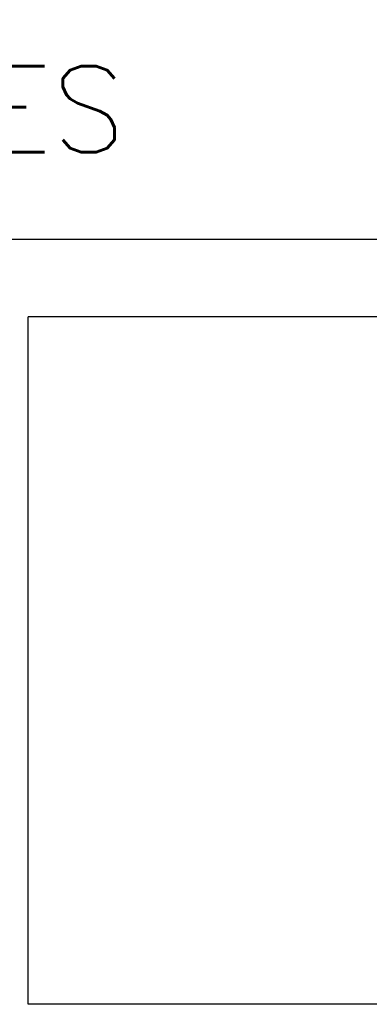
# Model space of a CAD drawing. Extents: x 671 to 2773, y 1614 to 3370.
# Tile 8 of 25: x 2539 to 2559, y 1859 to 1916. Entities that reach past the tile are written whole.
import ezdxf
from ezdxf.enums import TextEntityAlignment as Align

# ---------------------------------------------------------------- set-up
doc = ezdxf.new("R2010")
doc.units = 0
doc.header["$LTSCALE"] = 0.2
doc.header["$MEASUREMENT"] = 0
doc.layers.add('CARIMBO', color=7, linetype='CONTINUOUS')
doc.styles.add('ROMANS', font='ROMANS.SHX')

msp = doc.modelspace()

# ---------------------------------------------------------------- linework, layer by layer
at = {"layer": 'CARIMBO', "color": 6}
for p, q in [((2748.028, 1903.398), (2310.528, 1903.398)), ((2635.528, 1898.883), (2539.367, 1898.883)), ((2539.367, 1858.883), (2539.367, 1898.883)), ((2635.528, 1858.883), (2539.367, 1858.883))]:
    msp.add_line(p, q, dxfattribs=at)

# ---------------------------------------------------------------- texts
at = {"layer": 'CARIMBO', "color": 2, "style": 'ROMANS'}
msp.add_text('REVISÕES', height=5, dxfattribs=at).set_placement((2529.278, 1911.627), align=Align.MIDDLE)

doc.saveas('drawing.dxf')
